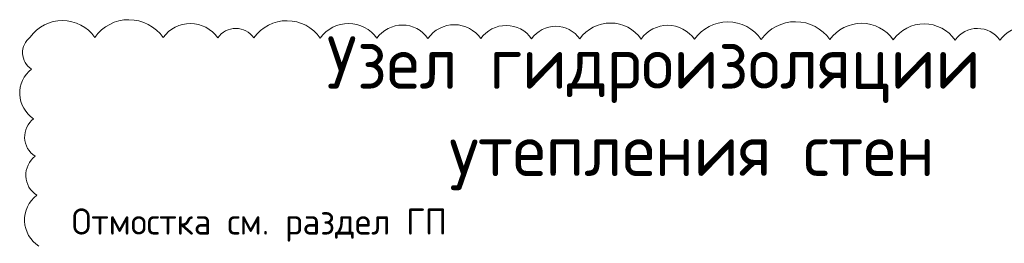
# Model space of a CAD drawing. Header units: millimetres. Extents: x 349531 to 1063351, y -131924 to 96186.
# Tile 42 of 230: x 487317 to 496711, y -68075 to -65938. Entities that reach past the tile are written whole.
import ezdxf

# ---------------------------------------------------------------- set-up
doc = ezdxf.new("R2010")
doc.units = ezdxf.units.MM
doc.layers.add('Выноски', color=20, linetype='Continuous', lineweight=20)
doc.layers.add('РАЗМЕРЫ', color=1, linetype='Continuous', lineweight=9)
doc.styles.add('GOST-2.304_Type-B', font='GOST_Common.ttf')
doc.styles.add('ГОСТ', font='GOST_Common.ttf')

msp = doc.modelspace()

# ---------------------------------------------------------------- linework, layer by layer
at = {"layer": 'РАЗМЕРЫ', "color": 240, "true_color": 0xed1f24}
msp.add_lwpolyline([(487499.7, -68102, -0.520567), (487479.7, -67614.8, -0.520567), (487464.4, -67242.5, -0.520567), (487449.6, -66883.6, -0.520567), (487430.2, -66411, -0.520567), (487417.6, -66105.1, -0.520567), (488032.2, -66107, -0.520567), (488685.6, -66109.1, -0.520567), (489206.3, -66110.7, -0.520567), (489550.5, -66111.8, -0.520567), (490184.7, -66113.7, -0.520567), (490725, -66115.4, -0.520567), (491212, -66116.9, -0.520567), (491716.9, -66118.5, -0.520567), (492201.4, -66120, -0.520567), (492660.8, -66121.4, -0.520567), (493246.6, -66123.2, -0.520567), (493755.1, -66124.8, -0.520567), (494392, -66126.8, -0.520567), (495047.8, -66128.8, -0.520567), (495652.4, -66130.7, -0.520567), (496242.3, -66132.5, -0.520567), (496669.6, -66133.9, -0.520567), (497171.6, -66135.4, -0.520567)], format="xyb", dxfattribs=at)

# ---------------------------------------------------------------- texts
at = {"layer": 'Выноски', "insert": (487813, -67741.1), "char_height": 250, "width": 18219.66, "attachment_point": 1, "style": 'ГОСТ'}
msp.add_mtext('Отмостка\\~см.\\~раздел\\~ГП', dxfattribs=at)
at = {"layer": 'РАЗМЕРЫ', "insert": (493730.4, -66832.6), "char_height": 500, "attachment_point": 5, "style": 'GOST-2.304_Type-B'}
msp.add_mtext_dynamic_manual_height_columns('Узел гидроизоляции и утепления стен ', width=8997.305, gutter_width=625, heights=[0], dxfattribs=at).dxf.set("width", 7584.122)

doc.saveas('drawing.dxf')
